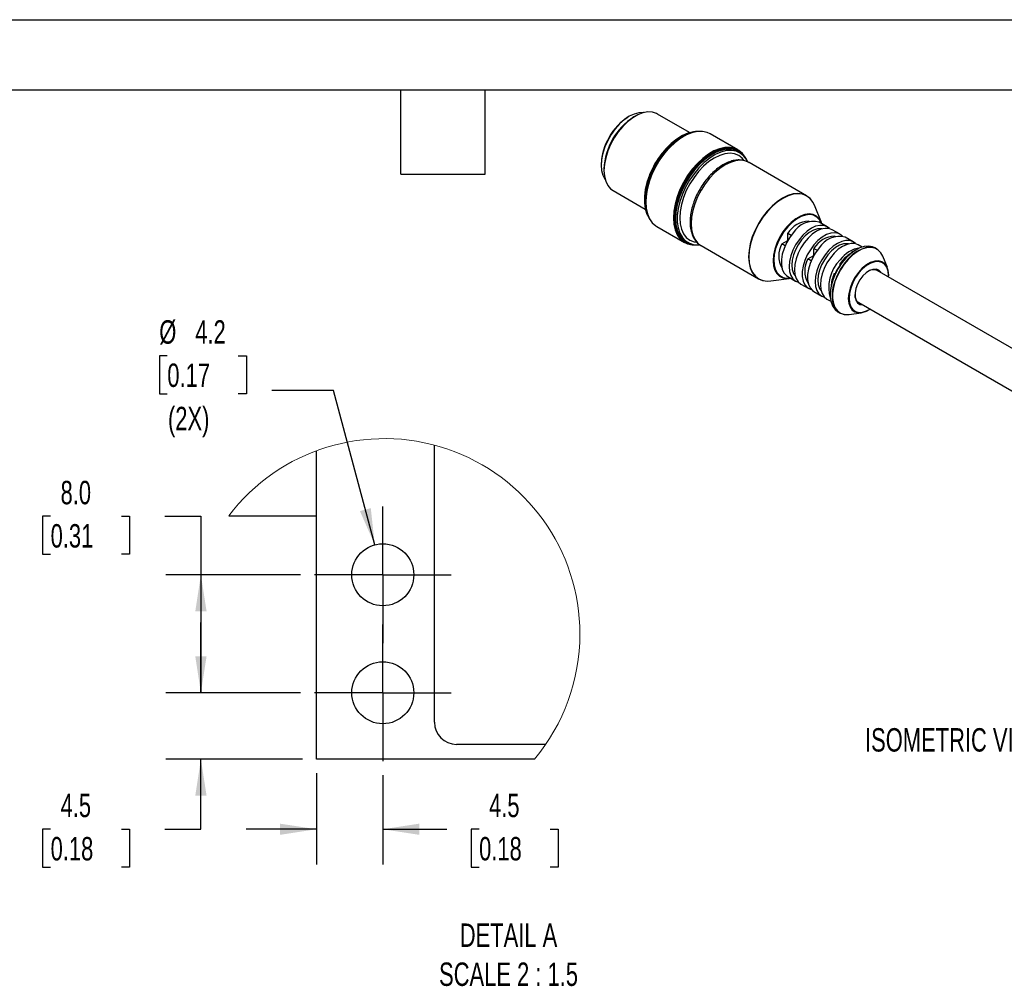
# Model space of a CAD drawing. Header units: millimetres. Extents: x 0 to 419, y 0 to 324.
# Tile 3 of 4: x 152 to 286, y 193 to 324. Entities that reach past the tile are written whole.
import ezdxf

# ---------------------------------------------------------------- set-up
doc = ezdxf.new("R2010")
doc.units = ezdxf.units.MM
doc.header["$LTSCALE"] = 1.5
doc.linetypes.add('CENTERX2', pattern=[20.32, 12.7, -2.54, 2.54, -2.54])
doc.layers.add('CENTER', color=40, linetype='CENTERX2')
doc.layers.add('DIMENSIONS', color=140, linetype='Continuous', lineweight=25)
doc.layers.add('TEXT', color=140, linetype='Continuous', lineweight=25)
doc.styles.add('SLDTEXTSTYLE0', font='TXT', dxfattribs={"width": 0.7})
doc.dimstyles.new('SLDDIMSTYLE6', dxfattribs={"dimtxt": 3.237012, "dimasz": 4.953, "dimexe": 0, "dimexo": 0.0625, "dimgap": 0.809253, "dimtad": 0, "dimtih": 1, "dimtoh": 1, "dimdec": 1, "dimlfac": 0.5, "dimrnd": 1e-09, "dimzin": 4, "dimdsep": 46, "dimtxsty": 'SLDTEXTSTYLE0', "dimsah": 1, "dimcen": 0.09, "dimadec": 0, "dimazin": 1, "dimtfac": 1, "dimtdec": 1, "dimtofl": 0, "dimtmove": 0, "dimatfit": 3, "dimfxl": 0, "dimfrac": 2, "dimtolj": 1, "dimtzin": 12, "dimarcsym": 0})
doc.dimstyles.new('SLDDIMSTYLE7', dxfattribs={"dimtxt": 3.237012, "dimasz": 4.953, "dimexe": 0, "dimexo": 0.0625, "dimgap": 0.809253, "dimtad": 0, "dimtih": 1, "dimtoh": 1, "dimdec": 1, "dimlfac": 0.5, "dimrnd": 1e-09, "dimzin": 12, "dimdsep": 46, "dimtxsty": 'SLDTEXTSTYLE0', "dimsah": 1, "dimcen": 0.09, "dimadec": 0, "dimazin": 3, "dimtfac": 1, "dimtdec": 1, "dimtmove": 0, "dimatfit": 0, "dimfxl": 0, "dimfrac": 2, "dimtolj": 1, "dimtzin": 12, "dimarcsym": 0})
doc.dimstyles.new('SLDDIMSTYLE8', dxfattribs={"dimtxt": 3.237012, "dimasz": 4.953, "dimexe": 0, "dimexo": 0.0625, "dimgap": 0.809253, "dimtad": 0, "dimtih": 1, "dimtoh": 1, "dimdec": 1, "dimlfac": 0.5, "dimrnd": 1e-09, "dimzin": 12, "dimdsep": 46, "dimtxsty": 'SLDTEXTSTYLE0', "dimsah": 1, "dimcen": 0, "dimadec": 0, "dimazin": 3, "dimtfac": 1, "dimtdec": 1, "dimtofl": 0, "dimtmove": 0, "dimatfit": 3, "dimfxl": 0, "dimfrac": 2, "dimtolj": 1, "dimtzin": 12, "dimarcsym": 0})

# ---------------------------------------------------------------- blocks, each defined once
blk = doc.blocks.new('_D_9')
at = {"layer": 'DIMENSIONS'}
for p, q in [((156.37, 256.5), (155.29, 256.5)), ((155.29, 256.5), (155.29, 251.35)), ((165.99, 256.5), (167.08, 256.5)), ((167.08, 256.5), (167.08, 251.35)), ((171.83, 256.5), (176.74, 256.5)), ((176.74, 256.5), (176.74, 248.57)), ((155.29, 251.35), (156.37, 251.35)), ((167.08, 251.35), (165.99, 251.35)), ((190.22, 248.57), (171.98, 248.57)), ((176.74, 248.57), (176.74, 232.57)), ((190.22, 232.57), (171.98, 232.57))]:
    blk.add_line(p, q, dxfattribs=at)
for points in [[(176.74, 248.57), (175.98, 243.62), (177.51, 243.62)], [(176.74, 232.57), (177.51, 237.52), (175.98, 237.52)]]:
    blk.add_solid(points, dxfattribs=at)
at = {"layer": 'DIMENSIONS', "char_height": 3.175, "attachment_point": 1, "style": 'SLDTEXTSTYLE0'}
for s, insert in [('8.0', (157.72, 261.31)), ('0.31', (156.37, 255.44))]:
    blk.add_mtext(s, dxfattribs=dict(at, insert=insert))
blk = doc.blocks.new('_D_10')
at = {"layer": 'DIMENSIONS'}
for p, q in [((176.74, 232.57), (176.74, 242.1)), ((190.22, 232.57), (171.98, 232.57)), ((190.5, 223.57), (171.98, 223.57)), ((176.74, 214.06), (176.74, 223.57)), ((156.37, 214.06), (155.29, 214.06)), ((155.29, 214.06), (155.29, 208.92)), ((165.99, 214.06), (167.08, 214.06)), ((167.08, 214.06), (167.08, 208.92)), ((171.83, 214.06), (176.74, 214.06)), ((155.29, 208.92), (156.37, 208.92)), ((167.08, 208.92), (165.99, 208.92))]:
    blk.add_line(p, q, dxfattribs=at)
for points in [[(176.74, 232.57), (177.51, 237.52), (175.98, 237.52)], [(176.74, 223.57), (175.98, 218.62), (177.51, 218.62)]]:
    blk.add_solid(points, dxfattribs=at)
at = {"layer": 'DIMENSIONS', "char_height": 3.175, "attachment_point": 1, "style": 'SLDTEXTSTYLE0'}
for s, insert in [('4.5', (157.72, 218.88)), ('0.18', (156.37, 213.01))]:
    blk.add_mtext(s, dxfattribs=dict(at, insert=insert))
blk = doc.blocks.new('_D_11')
at = {"layer": 'DIMENSIONS'}
for p, q in [((192.4, 221.67), (192.4, 209.3)), ((201.4, 221.39), (201.4, 209.3)), ((192.4, 214.06), (182.88, 214.06)), ((201.4, 214.06), (210.07, 214.06)), ((214.45, 214.06), (213.37, 214.06)), ((213.37, 214.06), (213.37, 208.92)), ((224.07, 214.06), (225.16, 214.06)), ((225.16, 214.06), (225.16, 208.92)), ((213.37, 208.92), (214.45, 208.92)), ((225.16, 208.92), (224.07, 208.92))]:
    blk.add_line(p, q, dxfattribs=at)
for points in [[(192.4, 214.06), (187.45, 214.82), (187.45, 213.3)], [(201.4, 214.06), (206.35, 213.3), (206.35, 214.82)]]:
    blk.add_solid(points, dxfattribs=at)
at = {"layer": 'DIMENSIONS', "char_height": 3.175, "attachment_point": 1, "style": 'SLDTEXTSTYLE0'}
for s, insert in [('4.5', (215.8, 218.88)), ('0.18', (214.45, 213.01))]:
    blk.add_mtext(s, dxfattribs=dict(at, insert=insert))
blk = doc.blocks.new('_D_12')
at = {"layer": 'DIMENSIONS'}
for p, q in [((172.19, 278.27), (171.11, 278.27)), ((171.11, 278.27), (171.11, 273.13)), ((181.81, 278.27), (182.9, 278.27)), ((182.9, 278.27), (182.9, 273.13)), ((171.11, 273.13), (172.19, 273.13)), ((182.9, 273.13), (181.81, 273.13)), ((194.7, 273.57), (186.37, 273.57)), ((200.31, 252.63), (194.7, 273.57))]:
    blk.add_line(p, q, dxfattribs=at)
blk.add_solid([(200.31, 252.63), (199.77, 257.61), (198.3, 257.21)], dxfattribs=at)
at = {"layer": 'DIMENSIONS', "char_height": 3.175, "attachment_point": 1, "style": 'SLDTEXTSTYLE0'}
for s, insert in [('%%c', (171.1, 283.09)), ('4.2', (175.98, 283.09)), ('0.17', (172.19, 277.22)), ('(2X)', (172.28, 271.35))]:
    blk.add_mtext(s, dxfattribs=dict(at, insert=insert))
blk = doc.blocks.new('SW_CENTERMARKSYMBOL_2')
at = {"layer": 'CENTER', "color": 0}
for p, q in [((0, 5.08), (0, 9.28)), ((0, 0), (0, 5.08)), ((-5.08, 0), (-9.28, 0)), ((0, 0), (-5.08, 0)), ((0, 0), (0, -5.08)), ((0, 0), (5.08, 0)), ((5.08, 0), (9.28, 0)), ((0, -5.08), (0, -9.28))]:
    blk.add_line(p, q, dxfattribs=at)
blk = doc.blocks.new('SW_CENTERMARKSYMBOL_3')
at = {"layer": 'CENTER', "color": 0}
for p, q in [((0, 5.08), (0, 9.28)), ((0, 0), (0, 5.08)), ((-5.08, 0), (-9.28, 0)), ((0, 0), (-5.08, 0)), ((0, 0), (0, -5.08)), ((0, 0), (5.08, 0)), ((5.08, 0), (9.28, 0)), ((0, -5.08), (0, -9.28))]:
    blk.add_line(p, q, dxfattribs=at)

msp = doc.modelspace()

# ---------------------------------------------------------------- linework, layer by layer
at = {"color": 7, "linetype": 'Continuous'}
msp.add_line((0, 323.85), (419.1, 323.85), dxfattribs=at)
for p, q in [((242.98, 308.55), (238.62, 311.06)), ((234.81, 310.75), (234.74, 310.71)), ((235.62, 310.77), (235.44, 310.67)), ((244.02, 308.71), (243.85, 308.7)), ((249.53, 306.21), (245.79, 308.37)), ((242.16, 308.01), (242.09, 307.97)), ((249.68, 305.98), (249.54, 306.06)), ((250.72, 304.85), (250.63, 305.01)), ((258.83, 299.98), (251.04, 304.48)), ((230.99, 304.22), (230.99, 304.13)), ((231.38, 303.62), (231.38, 303.42)), ((232.62, 300.67), (236.98, 298.16)), ((237.04, 299.21), (237.04, 299.13)), ((260.85, 296.36), (259.9, 298.69)), ((237.28, 297.32), (237.36, 297.17)), ((259.17, 296.5), (259.13, 296.52)), ((261.61, 295.77), (260.55, 296.38)), ((238.54, 295.81), (242.29, 293.65)), ((263.38, 294.75), (262.32, 295.36)), ((242.42, 293.72), (242.56, 293.64)), ((255.48, 293.45), (256.3, 293.92)), ((256.3, 293.94), (256.3, 294.89)), ((256.3, 294.89), (256.76, 294.63)), ((262.71, 294.46), (262.67, 294.48)), ((265.15, 293.73), (264.09, 294.34)), ((243.87, 293.3), (244.05, 293.3)), ((244.48, 293.25), (244.54, 293.22)), ((244.54, 293.22), (252.33, 288.72)), ((255.93, 293.19), (255.48, 293.45)), ((259.84, 291.9), (259.84, 292.84)), ((259.84, 292.84), (260.29, 292.58)), ((266.38, 293.02), (265.85, 293.32)), ((268.33, 292.76), (268.07, 292.91)), ((259.01, 291.41), (259.83, 291.88)), ((259.46, 291.15), (259.01, 291.41)), ((269.79, 290.23), (269.16, 291.76)), ((255.48, 290.18), (255.51, 290.16)), ((263.38, 290.56), (263.38, 290.8)), ((263.38, 290.8), (263.5, 290.73)), ((301.87, 270.51), (268.41, 289.83)), ((253.98, 288.43), (256.47, 288.77)), ((256.3, 289.02), (257.36, 288.41)), ((262.55, 289.37), (262.76, 289.49)), ((262.67, 289.3), (262.55, 289.37)), ((258.07, 288), (259.13, 287.39)), ((259.01, 288.14), (259.05, 288.12)), ((259.84, 286.98), (260.9, 286.37)), ((261.6, 285.96), (262.13, 285.66)), ((265.91, 285.5), (300.07, 265.77)), ((263.07, 284.25), (263.33, 284.1)), ((264.61, 283.88), (266.25, 284.1)), ((208.4, 228.57), (208.4, 266.16)), ((192.4, 223.57), (192.4, 265.39)), ((180.51, 256.57), (192.4, 256.57)), ((223.48, 225.57), (211.4, 225.57)), ((221.97, 223.57), (192.4, 223.57))]:
    msp.add_line(p, q)
at = {"flags": 128}
for points in [[(236.79, 311.25), (236.72, 311.26), (236.11, 311.24), (235.47, 311.06), (234.81, 310.75), (234.15, 310.3), (233.5, 309.73), (232.9, 309.05), (232.35, 308.3), (231.88, 307.48), (231.5, 306.63), (231.22, 305.77), (231.05, 304.93), (230.99, 304.13), (231.05, 303.4), (231.22, 302.76), (231.5, 302.22), (231.54, 302.17)], [(238.62, 311.06), (238.5, 311.13), (237.94, 311.31), (237.33, 311.34), (236.66, 311.22), (235.97, 310.95), (235.27, 310.55), (234.58, 310.02), (233.92, 309.37), (233.3, 308.63), (232.75, 307.81), (232.27, 306.94), (231.89, 306.05), (231.61, 305.14), (231.44, 304.26), (231.38, 303.42), (231.44, 302.65), (231.61, 301.96), (231.89, 301.38), (232.27, 300.93), (232.62, 300.67)], [(243.85, 308.7), (243.49, 308.66), (242.75, 308.47), (242, 308.14), (241.24, 307.67), (240.49, 307.07), (239.78, 306.36), (239.11, 305.55), (238.5, 304.67), (237.98, 303.73), (237.54, 302.76), (237.2, 301.78), (236.97, 300.81), (236.86, 299.88), (236.86, 299), (236.97, 298.2), (237.2, 297.49), (237.28, 297.32)], [(244.43, 308.71), (243.79, 308.69), (243.07, 308.53), (242.33, 308.23), (241.57, 307.8), (240.83, 307.24), (240.11, 306.57), (239.43, 305.8), (238.81, 304.95), (238.26, 304.04), (237.79, 303.09), (237.41, 302.12), (237.14, 301.15), (236.97, 300.21), (236.91, 299.31), (236.97, 298.47), (237.14, 297.72), (237.41, 297.07), (237.57, 296.82)], [(245.79, 308.37), (245.36, 308.57), (244.73, 308.7), (244.04, 308.68), (243.3, 308.52), (242.55, 308.22), (241.78, 307.77), (241.02, 307.21), (240.29, 306.52), (239.6, 305.74), (238.97, 304.88), (238.4, 303.95), (237.93, 302.98), (237.54, 301.99), (237.26, 301.01), (237.09, 300.05), (237.04, 299.13), (237.09, 298.28), (237.26, 297.52), (237.54, 296.86), (237.93, 296.31), (238.4, 295.9), (238.54, 295.81)], [(250.51, 305.2), (250.15, 305.71), (249.67, 306.13), (249.11, 306.4), (248.47, 306.54), (247.78, 306.52), (247.05, 306.36), (246.29, 306.05), (245.53, 305.61), (244.77, 305.04), (244.04, 304.36), (243.35, 303.58), (242.71, 302.71), (242.15, 301.79), (241.67, 300.82), (241.29, 299.83), (241.01, 298.85), (240.84, 297.89), (240.78, 296.97), (240.84, 296.12), (241.01, 295.36), (241.29, 294.69), (241.67, 294.15), (242.15, 293.73), (242.71, 293.46), (243.35, 293.32), (243.64, 293.31)], [(249.92, 305.82), (249.69, 306), (249.13, 306.27), (248.51, 306.4), (247.83, 306.39), (247.11, 306.23), (246.36, 305.93), (245.6, 305.49), (244.86, 304.93), (244.13, 304.26), (243.45, 303.49), (242.83, 302.63), (242.27, 301.72), (241.8, 300.77), (241.43, 299.79), (241.15, 298.82), (240.98, 297.87), (240.93, 296.97), (240.98, 296.13), (241.15, 295.38), (241.43, 294.73), (241.8, 294.19), (242.27, 293.78), (242.81, 293.51)], [(249.54, 306.06), (249.12, 306.25), (248.5, 306.38), (247.82, 306.37), (247.1, 306.21), (246.36, 305.91), (245.6, 305.47), (244.86, 304.91), (244.14, 304.24), (243.46, 303.47), (242.84, 302.62), (242.29, 301.71), (241.82, 300.76), (241.44, 299.79), (241.17, 298.82), (241, 297.88), (240.94, 296.98), (241, 296.15), (241.17, 295.39), (241.44, 294.74), (241.82, 294.21), (242.29, 293.8), (242.42, 293.72)], [(250.63, 305.01), (250.29, 305.49), (249.82, 305.9), (249.26, 306.17), (248.64, 306.3), (247.96, 306.28), (247.24, 306.13), (246.5, 305.83), (245.75, 305.39), (245, 304.83), (244.28, 304.16), (243.6, 303.39), (242.98, 302.54), (242.43, 301.63), (241.96, 300.68), (241.58, 299.71), (241.31, 298.74), (241.14, 297.8), (241.08, 296.9), (241.14, 296.06), (241.31, 295.31), (241.58, 294.66), (241.96, 294.13), (242.43, 293.72), (242.98, 293.44), (243.6, 293.31), (243.87, 293.3)], [(250.83, 304.64), (250.73, 304.83), (250.34, 305.36), (249.86, 305.76), (249.29, 306.02), (248.65, 306.13), (247.96, 306.09), (247.22, 305.9), (246.47, 305.56), (245.71, 305.09), (244.96, 304.49), (244.25, 303.78), (243.58, 302.97), (242.97, 302.09), (242.44, 301.15), (242.01, 300.18), (241.67, 299.2), (241.44, 298.23), (241.32, 297.3), (241.32, 296.42), (241.44, 295.62), (241.67, 294.91), (242.01, 294.32), (242.44, 293.85), (242.97, 293.53), (243.58, 293.34), (244.25, 293.31), (244.31, 293.31)], [(250.34, 304.8), (250.12, 305.05), (249.65, 305.42), (249.09, 305.65), (248.46, 305.73), (247.78, 305.66), (247.07, 305.45), (246.33, 305.09), (245.6, 304.6), (244.89, 303.99), (244.21, 303.28), (243.58, 302.47), (243.02, 301.6), (242.54, 300.68), (242.16, 299.73), (241.88, 298.78), (241.71, 297.86), (241.65, 296.98), (241.71, 296.17), (241.88, 295.44), (242.16, 294.82), (242.54, 294.32), (243.02, 293.95), (243.58, 293.72), (243.91, 293.66)], [(251.04, 304.48), (251.04, 304.48), (250.49, 304.7), (249.87, 304.78), (249.21, 304.71), (248.51, 304.5), (247.79, 304.15), (247.07, 303.67), (246.37, 303.07), (245.7, 302.37), (245.09, 301.58), (244.54, 300.72), (244.07, 299.82), (243.69, 298.89), (243.42, 297.96), (243.25, 297.06), (243.19, 296.19), (243.25, 295.4), (243.42, 294.68), (243.69, 294.07), (244.07, 293.58), (244.48, 293.25)], [(259.4, 299.5), (259.3, 299.61), (258.83, 299.98), (258.28, 300.2), (257.67, 300.28), (257, 300.22), (256.3, 300), (255.58, 299.66), (254.86, 299.17), (254.16, 298.58), (253.49, 297.87), (252.88, 297.08), (252.33, 296.22), (251.86, 295.32), (251.48, 294.39), (251.21, 293.46), (251.04, 292.56), (250.98, 291.69), (251.04, 290.9), (251.21, 290.18), (251.48, 289.57), (251.86, 289.08), (252.33, 288.72), (252.88, 288.49), (253.02, 288.46)], [(259.9, 298.69), (259.7, 299.09), (259.32, 299.58), (258.86, 299.94), (258.31, 300.17), (257.7, 300.25), (257.03, 300.18), (256.33, 299.97), (255.61, 299.62), (254.9, 299.14), (254.2, 298.55), (253.53, 297.84), (252.92, 297.06), (252.37, 296.2), (251.9, 295.3), (251.53, 294.37), (251.25, 293.45), (251.08, 292.54), (251.03, 291.68), (251.08, 290.88), (251.25, 290.17), (251.53, 289.56), (251.9, 289.07), (252.37, 288.71), (252.92, 288.49), (253.53, 288.41), (253.98, 288.43)], [(260.92, 296.17), (260.85, 296.37), (260.57, 296.86), (260.19, 297.22), (259.73, 297.44), (259.2, 297.51), (258.61, 297.44), (258, 297.21), (257.37, 296.85), (256.76, 296.36), (256.17, 295.77), (255.64, 295.08), (255.18, 294.32), (254.8, 293.53), (254.52, 292.72), (254.35, 291.93), (254.29, 291.17), (254.35, 290.49), (254.52, 289.89), (254.8, 289.41), (255.18, 289.05), (255.64, 288.83), (256.17, 288.75), (256.67, 288.81)], [(260.86, 296.21), (260.85, 296.23), (260.59, 296.72), (260.23, 297.09), (259.79, 297.32), (259.27, 297.41), (258.71, 297.36), (258.1, 297.15), (257.49, 296.82), (256.88, 296.35), (256.3, 295.78)], [(256.3, 295.78), (255.77, 295.11), (255.31, 294.38), (254.93, 293.6), (254.64, 292.81), (254.46, 292.03), (254.39, 291.28), (254.43, 290.6), (254.59, 290), (254.85, 289.51), (255.21, 289.14), (255.65, 288.9), (256.16, 288.81), (256.61, 288.85)], [(261.94, 295.52), (261.61, 295.77), (261.16, 295.94), (260.64, 295.96), (260.07, 295.83), (259.49, 295.56), (258.9, 295.16), (258.34, 294.63), (257.82, 294.01), (257.36, 293.32), (256.99, 292.58), (256.71, 291.82), (256.54, 291.07), (256.48, 290.36), (256.54, 289.71), (256.71, 289.16), (256.99, 288.72), (257.36, 288.41), (257.75, 288.26)], [(260.97, 295.49), (260.81, 295.51), (260.31, 295.48), (259.76, 295.3), (259.21, 294.98), (258.67, 294.53), (258.16, 293.98), (257.71, 293.34), (257.34, 292.65), (257.06, 291.94), (256.89, 291.23), (256.84, 290.56), (256.89, 289.96), (257.06, 289.45), (257.29, 289.11)], [(262.32, 295.36), (261.86, 295.53), (261.34, 295.55), (260.78, 295.43), (260.19, 295.15), (259.61, 294.75), (259.04, 294.23), (258.52, 293.61), (258.07, 292.91), (257.7, 292.17), (257.42, 291.41), (257.25, 290.66), (257.19, 289.95), (257.25, 289.3), (257.42, 288.75), (257.7, 288.31), (258.07, 288), (258.07, 288)], [(257.01, 294.95), (256.52, 294.29), (256.1, 293.57), (255.78, 292.81), (255.55, 292.05), (255.44, 291.32), (255.44, 290.64), (255.55, 290.04), (255.77, 289.54), (256.1, 289.16), (256.3, 289.02)], [(263.7, 294.5), (263.58, 294.61), (263.16, 294.85), (262.67, 294.95), (262.13, 294.9), (261.55, 294.7), (260.96, 294.36), (260.38, 293.89), (259.84, 293.32)], [(265.47, 293.48), (265.15, 293.73), (264.69, 293.9), (264.17, 293.92), (263.61, 293.79), (263.02, 293.52), (262.44, 293.12), (261.87, 292.59), (261.35, 291.97), (260.9, 291.28), (260.52, 290.54), (260.25, 289.78), (260.07, 289.03), (260.02, 288.32), (260.07, 287.67), (260.25, 287.12), (260.52, 286.68), (260.9, 286.37), (261.28, 286.22)], [(259.84, 293.32), (259.35, 292.66), (258.93, 291.94), (258.61, 291.18), (258.38, 290.42), (258.26, 289.69), (258.26, 289.01), (258.38, 288.41), (258.6, 287.91), (258.93, 287.53), (259.35, 287.29), (259.51, 287.24)], [(260.55, 292.91), (260.06, 292.25), (259.64, 291.53), (259.31, 290.77), (259.09, 290.01), (258.97, 289.28), (258.97, 288.6), (259.08, 288), (259.31, 287.5), (259.64, 287.12), (259.84, 286.98)], [(264.51, 293.44), (264.35, 293.47), (263.84, 293.44), (263.3, 293.26), (262.75, 292.94), (262.2, 292.49), (261.7, 291.94), (261.25, 291.3), (260.88, 290.61), (260.6, 289.9), (260.43, 289.19), (260.37, 288.52), (260.43, 287.92), (260.6, 287.41), (260.83, 287.07)], [(265.85, 293.32), (265.4, 293.49), (264.88, 293.51), (264.32, 293.38), (263.73, 293.11), (263.14, 292.71), (262.58, 292.18), (262.06, 291.56), (261.6, 290.87), (261.23, 290.13), (260.95, 289.37), (260.78, 288.62), (260.72, 287.91), (260.78, 287.26), (260.95, 286.71), (261.23, 286.27), (261.6, 285.96), (261.6, 285.96)], [(268.07, 292.91), (267.77, 293.05), (267.24, 293.14), (266.66, 293.09), (266.04, 292.9), (265.41, 292.57), (264.78, 292.11), (264.18, 291.53), (263.62, 290.86), (263.12, 290.12), (262.71, 289.33), (262.38, 288.51), (262.16, 287.7), (262.05, 286.91), (262.05, 286.18), (262.16, 285.53), (262.38, 284.97), (262.71, 284.53), (263.07, 284.25)], [(268.77, 292.39), (268.49, 292.65), (268.04, 292.89), (267.51, 292.99), (266.92, 292.94), (266.31, 292.75), (265.67, 292.42), (265.04, 291.95), (264.44, 291.38), (263.88, 290.71), (263.39, 289.97), (262.97, 289.18), (262.65, 288.36), (262.42, 287.55), (262.31, 286.76), (262.31, 286.03), (262.42, 285.38), (262.65, 284.82), (262.97, 284.38), (263.39, 284.07), (263.87, 283.9)], [(269.16, 291.76), (268.89, 292.24), (268.52, 292.62), (268.07, 292.86), (267.54, 292.96), (266.96, 292.91), (266.34, 292.72), (265.71, 292.38), (265.08, 291.93), (264.48, 291.35), (263.92, 290.69), (263.43, 289.94), (263.01, 289.15), (262.69, 288.34), (262.47, 287.53), (262.36, 286.75), (262.36, 286.02), (262.47, 285.36), (262.69, 284.81), (263.01, 284.37), (263.43, 284.06), (263.92, 283.89), (264.48, 283.86), (264.61, 283.88)], [(269.96, 288.93), (269.97, 289.2), (269.91, 289.83), (269.73, 290.35), (269.45, 290.76), (269.06, 291.03), (268.6, 291.15), (268.08, 291.12), (267.52, 290.93), (266.94, 290.6), (266.38, 290.14), (265.86, 289.57), (265.4, 288.91), (265.01, 288.2), (264.73, 287.46), (264.55, 286.73), (264.49, 286.04), (264.55, 285.42), (264.73, 284.89), (265.01, 284.48), (265.4, 284.21), (265.86, 284.09), (266.38, 284.12), (266.94, 284.31), (267.46, 284.6)], [(269.94, 288.95), (269.94, 289.15), (269.88, 289.76), (269.71, 290.27), (269.43, 290.67), (269.06, 290.93), (268.6, 291.05), (268.09, 291.02), (267.54, 290.84), (266.98, 290.52), (266.44, 290.06), (265.93, 289.51), (265.47, 288.87), (265.1, 288.17), (264.82, 287.45), (264.65, 286.73), (264.59, 286.06), (264.65, 285.45), (264.82, 284.93), (265.1, 284.53), (265.47, 284.27), (265.93, 284.15), (266.44, 284.18), (266.98, 284.36), (267.44, 284.61)], [(268.95, 289.51), (268.91, 289.59), (268.63, 289.87), (268.27, 290.01), (267.84, 289.99), (267.38, 289.83), (266.91, 289.52), (266.47, 289.1), (266.07, 288.58), (265.75, 288), (265.52, 287.39), (265.41, 286.8), (265.41, 286.26), (265.52, 285.8), (265.75, 285.45), (266.07, 285.24), (266.45, 285.18)]]:
    msp.add_lwpolyline(points, dxfattribs=at)
for centre in [(201.4, 248.57), (201.4, 232.57)]:
    msp.add_circle(centre, 4.2)
for centre, radius, start, end in [((239.09, 303.86), 8.11, 122.4821, 177.5233), ((240.11, 303.28), 8.74, 122.2695, 177.7358), ((247.96, 298.75), 10.93, 122.4527, 177.5527), ((247.13, 299.22), 10.22, 140.6163, 159.3891), ((259.21, 293.11), 3.41, 91.359, 148.6356), ((259.74, 293.31), 3.18, 75.2064, 148.9389), ((262.75, 291.07), 3.41, 91.359, 148.6356), ((263.27, 291.27), 3.18, 75.2064, 148.9389), ((258.47, 291.82), 3.41, 151.3662, 208.6338), ((266.65, 288.91), 4.03, 97.7873, 144.1384), ((268.48, 287.56), 5.88, 120.1103, 138.4327), ((262, 289.78), 3.41, 151.3662, 208.6338), ((267.13, 287.55), 5.29, 135.2045, 197.5164), ((269.39, 286.36), 7.36, 136.1393, 178.2533), ((267.45, 287.77), 5.08, 123.7635, 143.2969), ((267.89, 288.71), 1.23, 65.3995, 123.6361), ((267.22, 287.36), 5.08, 156.7029, 176.2412), ((266.56, 286.47), 1.18, 174.7507, 236.2245), ((211.4, 228.57), 3, 180, 270)]:
    msp.add_arc(centre, radius, start, end)
at = {"color": 7, "linetype": 'Continuous', "lineweight": 18}
for start, end in [(0, 142.7835), (320.1739, 0)]:
    msp.add_arc((201.61, 240.54), 26.5, start, end, dxfattribs=at)
msp.add_open_spline([(251.08, 304.43), (251.02, 304.47), (250.8, 304.63), (250.34, 304.77), (249.72, 304.85), (249.07, 304.79), (248.38, 304.6), (247.68, 304.28), (246.98, 303.84), (246.3, 303.29), (245.65, 302.64), (245.05, 301.91), (244.51, 301.11), (244.03, 300.27), (243.64, 299.39), (243.34, 298.5), (243.14, 297.62), (243.04, 296.76), (243.04, 295.94), (243.16, 295.18), (243.39, 294.5), (243.73, 293.92), (244.09, 293.5), (244.38, 293.33), (244.48, 293.27)], degree=3, knots=[0, 0, 0, 0, 0.015905, 0.061111, 0.106317, 0.152284, 0.199348, 0.247301, 0.295706, 0.344193, 0.392604, 0.44092, 0.489172, 0.537401, 0.585656, 0.633975, 0.682411, 0.731014, 0.779812, 0.828776, 0.877636, 0.925901, 0.973025, 1, 1, 1, 1])
at = {"layer": 'TEXT'}
for p, q in [((9.52, 314.32), (409.57, 314.32)), ((203.83, 302.89), (203.83, 314.32)), ((215.26, 302.89), (215.26, 314.32)), ((203.83, 302.89), (215.26, 302.89))]:
    msp.add_line(p, q, dxfattribs=at)

# ---------------------------------------------------------------- block references
at = {"layer": 'CENTER'}
for name, p in [('SW_CENTERMARKSYMBOL_2', (201.4, 248.57)), ('SW_CENTERMARKSYMBOL_3', (201.4, 232.57))]:
    msp.add_blockref(name, p, dxfattribs=at)

# ---------------------------------------------------------------- texts
at = {"layer": 'DIMENSIONS', "char_height": 3.175, "style": 'SLDTEXTSTYLE0'}
for s, insert, attachment_point in [('ISOMETRIC VIEW', (266.76, 227.77), 1), ('DETAIL A^JSCALE 2 : 1.5', (218.44, 201.28), 2)]:
    msp.add_mtext(s, dxfattribs=dict(at, insert=insert, attachment_point=attachment_point))

# ---------------------------------------------------------------- dimensions: what is measured, and where the dimension line sits
at = {"layer": 'DIMENSIONS'}
dim = msp.add_diameter_dim_2p(p1=(202.49, 244.51), p2=(200.31, 252.63), text='<>\\P(2X)', dimstyle='SLDDIMSTYLE8', dxfattribs=at)
dim.commit()
dim.dimension.update_dxf_attribs({"geometry": '_D_12', "text_midpoint": (177, 275.24), "dimtype": 163})
for base, p1, p2, dimstyle, picture, middle in [((176.74, 232.57), (192.12, 248.57), (192.12, 232.57), 'SLDDIMSTYLE6', '_D_9', (176.74, 256.5)), ((176.74, 223.57), (192.12, 232.57), (192.4, 223.57), 'SLDDIMSTYLE7', '_D_10', (176.74, 214.06))]:
    dim = msp.add_linear_dim(base=base, p1=p1, p2=p2, angle=90, dimstyle=dimstyle, dxfattribs=at)
    dim.commit()
    dim.dimension.update_dxf_attribs({"geometry": picture, "text_midpoint": middle, "dimtype": 160})
dim = msp.add_linear_dim(base=(192.4, 214.06), p1=(201.4, 223.29), p2=(192.4, 223.57), dimstyle='SLDDIMSTYLE7', dxfattribs=at)
dim.commit()
dim.dimension.update_dxf_attribs({"geometry": '_D_11', "text_midpoint": (219.26, 214.06), "dimtype": 160})

doc.saveas('drawing.dxf')
